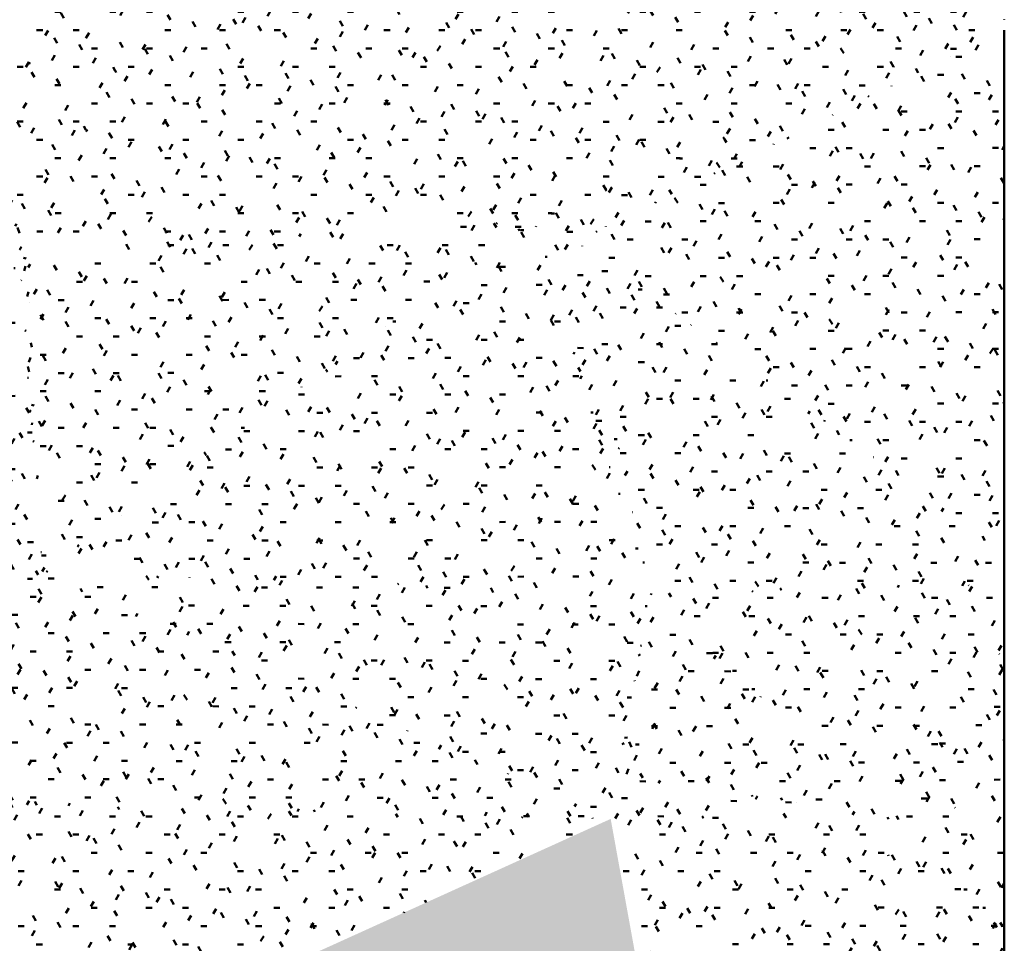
# Model space of a CAD drawing. Header units: millimetres. Extents: x -44271 to 51900, y -56710 to 25730.
# Tile 10 of 61: x -31895 to -26422, y -40227 to -35095. Entities that reach past the tile are written whole.
import ezdxf

# ---------------------------------------------------------------- set-up
doc = ezdxf.new("R2010")
doc.units = ezdxf.units.MM
doc.layers.add('A-DETL-MBND', color=5, linetype='Continuous', lineweight=50)

msp = doc.modelspace()

# ---------------------------------------------------------------- hatches: boundary and pattern name
at = {"layer": 'A-DETL-MBND'}
h = msp.add_hatch(dxfattribs=at)
h.set_pattern_fill('FP_577', color=256, style=0, pattern_type=2)
h.set_pattern_definition([(0.00608, (-13.52, 3.15), (406.30722, 101.64212), [33.52, -271.21, 33.52, -1896.441]), (0.00608, (-13.52, 3.15), (406.30722, 101.64212), [-338.251, -271.21, 33.52, -575.941, -1015.769]), (0.00608, (-13.52, 3.15), (406.30722, 101.64212), [-1218.923, 33.52, -271.21, 33.52, -677.518]), (0.00608, (-13.52, 3.15), (406.30722, 101.64212), [-1557.174, -169.633, 33.52, -474.364]), (119.996, (138.84, 53.97), (-291.1209, 301.11893), [33.524, -271.242, 33.524, -1896.66]), (119.996, (138.84, 53.97), (-291.1209, 301.11893), [-338.29, -271.242, 33.524, -576.007, -1015.886]), (119.996, (138.84, 53.97), (-291.1209, 301.11893), [-1219.063, 33.524, -271.242, 33.524, -677.596]), (119.996, (138.84, 53.97), (-291.1209, 301.11893), [-1557.354, -169.653, 33.524, -474.419]), (240.007, (189.63, 257.17), (-115.18417, -402.76013), [33.527, -271.267, -1930.361]), (240.007, (189.63, 257.17), (-115.18417, -402.76013), [-304.794, 33.527, -271.267, -1625.567]), (240.007, (189.63, 257.17), (-115.18417, -402.76013), [-609.588, 33.527, -576.06, -1015.98]), (240.007, (189.63, 257.17), (-115.18417, -402.76013), [-1219.175, 33.527, -271.267, -711.186]), (240.007, (189.63, 257.17), (-115.18417, -402.76013), [-1523.969, 33.527, -169.669, -507.99]), (240.007, (189.63, 257.17), (-115.18417, -402.76013), [-1727.165, 33.527, -474.462])])
h.paths.add_polyline_path([(-31853, -36367.5), (-31803.1, -30965.5), (-33435.7, -32716.9), (-31853.3, -36366.9)])
h = msp.add_hatch(dxfattribs=at)
h.set_pattern_fill('FP_579', color=256, style=0, pattern_type=2)
h.set_pattern_definition([(359.9998, (-0.04, -0.28), (406.40034, 101.59765), [33.528, -271.272, 33.528, -1896.872]), (359.9998, (-0.04, -0.28), (406.40034, 101.59765), [-338.328, -271.272, 33.528, -576.072, -1016]), (359.9998, (-0.04, -0.28), (406.40034, 101.59765), [-1219.2, 33.528, -271.272, 33.528, -677.672]), (359.9998, (-0.04, -0.28), (406.40034, 101.59765), [-1557.528, -169.672, 33.528, -474.472]), (120, (152.36, 50.52), (-291.18718, 301.151), [33.528, -271.27, 33.528, -1896.858]), (120, (152.36, 50.52), (-291.18718, 301.151), [-338.326, -271.27, 33.528, -576.068, -1015.993]), (120, (152.36, 50.52), (-291.18718, 301.151), [-1219.191, 33.528, -271.27, 33.528, -677.667]), (120, (152.36, 50.52), (-291.18718, 301.151), [-1557.517, -169.671, 33.528, -474.469]), (240, (203.16, 253.71), (-115.20932, -402.7484), [33.528, -271.269, 33.528, -1896.853]), (240, (203.16, 253.71), (-115.20932, -402.7484), [-338.325, -271.269, 33.528, -576.066, -1015.99]), (240, (203.16, 253.71), (-115.20932, -402.7484), [-1219.188, 33.528, -271.269, 33.528, -677.665]), (240, (203.16, 253.71), (-115.20932, -402.7484), [-1557.512, -169.67, 33.528, -474.467])])
h.paths.add_polyline_path([(-31853, -36367.5), (-29242.2, -31084.9), (-31803.1, -30965.5), (-31851.6, -36212.1)])
h = msp.add_hatch(dxfattribs=at)
h.set_pattern_fill('FP_582', color=256, style=0, pattern_type=2)
h.set_pattern_definition([(0.00207, (-0.08, 0.13), (406.39533, 101.61168), [33.528, -271.269, -1930.378]), (0.00207, (-0.08, 0.13), (406.39533, 101.61168), [-304.796, 33.528, -271.269, -1625.581]), (0.00207, (-0.08, 0.13), (406.39533, 101.61168), [-609.593, 33.528, -576.065, -1015.988]), (0.00207, (-0.08, 0.13), (406.39533, 101.61168), [-1219.186, 33.528, -271.269, -711.192]), (0.00207, (-0.08, 0.13), (406.39533, 101.61168), [-1523.982, 33.528, -169.67, -507.994]), (0.00207, (-0.08, 0.13), (406.39533, 101.61168), [-1727.18, 33.528, -474.466]), (120.001, (152.32, 50.93), (-291.18544, 301.13379), [33.527, -271.261, 33.527, -1896.797]), (120.001, (152.32, 50.93), (-291.18544, 301.13379), [-338.315, -271.261, 33.527, -576.049, -1015.96]), (120.001, (152.32, 50.93), (-291.18544, 301.13379), [-1219.152, 33.527, -271.261, 33.527, -677.645]), (120.001, (152.32, 50.93), (-291.18544, 301.13379), [-1557.466, -169.665, 33.527, -474.453]), (240, (203.12, 254.13), (-115.21092, -402.74516), [33.528, -271.27, 33.528, -1896.856]), (240, (203.12, 254.13), (-115.21092, -402.74516), [-338.325, -271.27, 33.528, -576.067, -1015.992]), (240, (203.12, 254.13), (-115.21092, -402.74516), [-1219.19, 33.528, -271.27, 33.528, -677.666]), (240, (203.12, 254.13), (-115.21092, -402.74516), [-1557.515, -169.671, 33.528, -474.468])])
h.paths.add_polyline_path([(-31853, -36367.5), (-29036.7, -36212.1), (-29242.2, -31084.9), (-31829.9, -36320.7)])
h = msp.add_hatch(dxfattribs=at)
h.set_pattern_fill('FP_580', color=256, style=0, pattern_type=2)
h.set_pattern_definition([(359.99864, (-0.68, -1.74), (406.39841, 101.58735), [33.528, -271.271, -1930.391]), (359.99864, (-0.68, -1.74), (406.39841, 101.58735), [-304.799, 33.528, -271.271, -1625.592]), (359.99864, (-0.68, -1.74), (406.39841, 101.58735), [-609.597, 33.528, -576.069, -1015.995]), (359.99864, (-0.68, -1.74), (406.39841, 101.58735), [-1219.194, 33.528, -271.271, -711.197]), (359.99864, (-0.68, -1.74), (406.39841, 101.58735), [-1523.993, 33.528, -169.671, -507.998]), (359.99864, (-0.68, -1.74), (406.39841, 101.58735), [-1727.192, 33.528, -474.47]), (120, (151.72, 49.06), (-291.18545, 301.152), [33.528, -271.268, 33.528, -1896.846]), (120, (151.72, 49.06), (-291.18545, 301.152), [-338.323, -271.268, 33.528, -576.064, -1015.986]), (120, (151.72, 49.06), (-291.18545, 301.152), [-1219.183, 33.528, -271.268, 33.528, -677.663]), (120, (151.72, 49.06), (-291.18545, 301.152), [-1557.507, -169.67, 33.528, -474.465]), (239.999, (202.52, 252.25), (-115.21135, -402.73772), [33.527, -271.263, -1930.334]), (239.999, (202.52, 252.25), (-115.21135, -402.73772), [-304.79, 33.527, -271.263, -1625.544]), (239.999, (202.52, 252.25), (-115.21135, -402.73772), [-609.579, 33.527, -576.052, -1015.965]), (239.999, (202.52, 252.25), (-115.21135, -402.73772), [-1219.158, 33.527, -271.263, -711.176]), (239.999, (202.52, 252.25), (-115.21135, -402.73772), [-1523.948, 33.527, -169.666, -507.983]), (239.999, (202.52, 252.25), (-115.21135, -402.73772), [-1727.141, 33.527, -474.456])])
h.paths.add_polyline_path([(-29036.7, -36212.1), (-26421.6, -35094.7), (-26421.6, -33835.3), (-29242.2, -31084.9), (-29041.2, -36099.6)])
h = msp.add_hatch(dxfattribs=at)
h.set_pattern_fill('FP_532', color=256, style=0, pattern_type=2)
h.set_pattern_definition([(325.834, (-28965.52, -12835.4), (255.4162, -88.40051), [25.467, -206.052, -1466.288]), (325.834, (-28965.52, -12835.4), (255.4162, -88.40051), [-231.519, 25.467, -206.052, -1234.769]), (325.834, (-28965.52, -12835.4), (255.4162, -88.40051), [-463.038, 25.467, -437.571, -771.731]), (325.834, (-28965.52, -12835.4), (255.4162, -88.40051), [-926.077, 25.467, -206.052, -540.211]), (325.834, (-28965.52, -12835.4), (255.4162, -88.40051), [-1157.596, 25.467, -128.879, -385.865]), (325.834, (-28965.52, -12835.4), (255.4162, -88.40051), [-1311.942, 25.467, -360.398]), (108.532, (-28869.737, -12857.933), (-183.01083, 376.03574), [33.15, -268.214, -1908.637]), (108.532, (-28869.737, -12857.933), (-183.01083, 376.03574), [-301.364, 33.15, -268.214, -1607.273]), (108.532, (-28869.737, -12857.933), (-183.01083, 376.03574), [-602.727, 33.15, -569.577, -1004.546]), (108.532, (-28869.737, -12857.933), (-183.01083, 376.03574), [-1205.455, 33.15, -268.214, -703.182]), (108.532, (-28869.737, -12857.933), (-183.01083, 376.03574), [-1506.818, 33.15, -167.759, -502.273]), (108.532, (-28869.737, -12857.933), (-183.01083, 376.03574), [-1707.728, 33.15, -469.123]), (238.405, (-28837.81, -12709.69), (-72.40746, -287.63766), [20.11, -162.708, -1157.846]), (238.405, (-28837.81, -12709.69), (-72.40746, -287.63766), [-182.818, 20.11, -162.708, -975.028]), (238.405, (-28837.81, -12709.69), (-72.40746, -287.63766), [-365.636, 20.11, -345.526, -609.393]), (238.405, (-28837.81, -12709.69), (-72.40746, -287.63766), [-731.271, 20.11, -162.708, -426.575]), (238.405, (-28837.81, -12709.69), (-72.40746, -287.63766), [-914.089, 20.11, -101.769, -304.696]), (238.405, (-28837.81, -12709.69), (-72.40746, -287.63766), [-1035.968, 20.11, -284.586])])
h.paths.add_polyline_path([(-31894.8, -36414), (-31853, -36367.5), (-33435.7, -32716.9), (-31914.2, -36367.5)])
h = msp.add_hatch(dxfattribs=at)
h.set_pattern_fill('FP_591', color=256, style=0, pattern_type=2)
h.set_pattern_definition([(360, (-0.004, -5.83), (406.40002, 101.58893), [33.528, -271.272, 33.528, -1896.872]), (360, (-0.004, -5.83), (406.40002, 101.58893), [-338.328, -271.272, 33.528, -576.072, -1016]), (360, (-0.004, -5.83), (406.40002, 101.58893), [-1219.2, 33.528, -271.272, 33.528, -677.672]), (360, (-0.004, -5.83), (406.40002, 101.58893), [-1557.528, -169.672, 33.528, -474.472]), (120.003, (152.4, 44.97), (-291.18935, 301.1182), [33.525, -271.249, 33.525, -1896.714]), (120.003, (152.4, 44.97), (-291.18935, 301.1182), [-338.3, -271.249, 33.525, -576.024, -1015.915]), (120.003, (152.4, 44.97), (-291.18935, 301.1182), [-1219.099, 33.525, -271.249, 33.525, -677.616]), (120.003, (152.4, 44.97), (-291.18935, 301.1182), [-1557.398, -169.658, 33.525, -474.433]), (239.997, (203.2, 248.14), (-115.2135, -402.70709), [33.525, -271.249, -1930.239]), (239.997, (203.2, 248.14), (-115.2135, -402.70709), [-304.775, 33.525, -271.249, -1625.465]), (239.997, (203.2, 248.14), (-115.2135, -402.70709), [-609.549, 33.525, -576.024, -1015.915]), (239.997, (203.2, 248.14), (-115.2135, -402.70709), [-1219.098, 33.525, -271.249, -711.141]), (239.997, (203.2, 248.14), (-115.2135, -402.70709), [-1523.873, 33.525, -169.658, -507.958]), (239.997, (203.2, 248.14), (-115.2135, -402.70709), [-1727.056, 33.525, -474.432])])
h.paths.add_polyline_path([(-28802.7, -36326.3), (-26421.6, -35153.3), (-26421.6, -35094.7), (-29036.7, -36212.1), (-29025.3, -36217.6)])
h = msp.add_hatch(dxfattribs=at)
h.set_pattern_fill('FP_597', color=256, style=0, pattern_type=2)
h.set_pattern_definition([(0.06137, (24.9, -69.49), (406.3221, 101.88327), [33.522, -271.22, 33.522, -1896.509]), (0.06137, (24.9, -69.49), (406.3221, 101.88327), [-338.263, -271.22, 33.522, -575.962, -1015.806]), (0.06137, (24.9, -69.49), (406.3221, 101.88327), [-1218.967, 33.522, -271.22, 33.522, -677.542]), (0.06137, (24.9, -69.49), (406.3221, 101.88327), [-1557.23, -169.64, 33.522, -474.381]), (120.048, (177.28, -18.6), (-291.13324, 300.38972), [33.473, -270.829, -1927.248]), (120.048, (177.28, -18.6), (-291.13324, 300.38972), [-304.302, 33.473, -270.829, -1622.945]), (120.048, (177.28, -18.6), (-291.13324, 300.38972), [-608.605, 33.473, -575.131, -1014.341]), (120.048, (177.28, -18.6), (-291.13324, 300.38972), [-1217.209, 33.473, -270.829, -710.039]), (120.048, (177.28, -18.6), (-291.13324, 300.38972), [-1521.511, 33.473, -169.395, -507.17]), (120.048, (177.28, -18.6), (-291.13324, 300.38972), [-1724.379, 33.473, -473.697]), (239.983, (228.07, 184.35), (-115.18978, -402.27366), [33.504, -271.081, -1929.037]), (239.983, (228.07, 184.35), (-115.18978, -402.27366), [-304.585, 33.504, -271.081, -1624.453]), (239.983, (228.07, 184.35), (-115.18978, -402.27366), [-609.17, 33.504, -575.665, -1015.283]), (239.983, (228.07, 184.35), (-115.18978, -402.27366), [-1218.339, 33.504, -271.081, -710.698]), (239.983, (228.07, 184.35), (-115.18978, -402.27366), [-1522.924, 33.504, -169.552, -507.641]), (239.983, (228.07, 184.35), (-115.18978, -402.27366), [-1725.981, 33.504, -474.137])])
h.paths.add_polyline_path([(-26421.6, -38053.6), (-26421.6, -35153.3), (-28802.7, -36326.3), (-28394.4, -36622.5)])
h = msp.add_hatch(dxfattribs=at)
h.set_pattern_fill('FP_527', color=256, style=0, pattern_type=2)
h.set_pattern_definition([(0.0326, (17.42, -146.88), (406.38626, 101.58724), [33.527, -271.263, -1930.335]), (0.0326, (17.42, -146.88), (406.38626, 101.58724), [-304.79, 33.527, -271.263, -1625.545]), (0.0326, (17.42, -146.88), (406.38626, 101.58724), [-609.58, 33.527, -576.053, -1015.966]), (0.0326, (17.42, -146.88), (406.38626, 101.58724), [-1219.159, 33.527, -271.263, -711.176]), (0.0326, (17.42, -146.88), (406.38626, 101.58724), [-1523.949, 33.527, -169.666, -507.983]), (0.0326, (17.42, -146.88), (406.38626, 101.58724), [-1727.142, 33.527, -474.456]), (120.067, (169.82, -96.12), (-291.17823, 300.26469), [33.459, -270.715, -1926.433]), (120.067, (169.82, -96.12), (-291.17823, 300.26469), [-304.174, 33.459, -270.715, -1622.26]), (120.067, (169.82, -96.12), (-291.17823, 300.26469), [-608.347, 33.459, -574.888, -1013.912]), (120.067, (169.82, -96.12), (-291.17823, 300.26469), [-1216.695, 33.459, -270.715, -709.739]), (120.067, (169.82, -96.12), (-291.17823, 300.26469), [-1520.868, 33.459, -169.323, -506.956]), (120.067, (169.82, -96.12), (-291.17823, 300.26469), [-1723.651, 33.459, -473.497]), (239.949, (220.62, 106.62), (-115.21064, -401.85066), [33.476, -270.848, -1927.384]), (239.949, (220.62, 106.62), (-115.21064, -401.85066), [-304.324, 33.476, -270.848, -1623.06]), (239.949, (220.62, 106.62), (-115.21064, -401.85066), [-608.648, 33.476, -575.172, -1014.413]), (239.949, (220.62, 106.62), (-115.21064, -401.85066), [-1217.295, 33.476, -270.848, -710.089]), (239.949, (220.62, 106.62), (-115.21064, -401.85066), [-1521.619, 33.476, -169.407, -507.206]), (239.949, (220.62, 106.62), (-115.21064, -401.85066), [-1724.501, 33.476, -473.731])])
h.paths.add_polyline_path([(-31769.3, -38164), (-29036.7, -36212.1), (-31853, -36368.5), (-31769.5, -38160.7)])
h = msp.add_hatch(dxfattribs=at)
h.set_pattern_fill('FP_545', color=256, style=0, pattern_type=2)
h.set_pattern_definition([(0.06008, (30.53, -171.89), (406.36255, 101.72617), [33.525, -271.247, 33.525, -1896.696]), (0.06008, (30.53, -171.89), (406.36255, 101.72617), [-338.297, -271.247, 33.525, -576.019, -1015.906]), (0.06008, (30.53, -171.89), (406.36255, 101.72617), [-1219.087, 33.525, -271.247, 33.525, -677.609]), (0.06008, (30.53, -171.89), (406.36255, 101.72617), [-1557.384, -169.656, 33.525, -474.428]), (120.086, (182.92, -121.08), (-291.16007, 299.95894), [33.438, -270.541, -1925.202]), (120.086, (182.92, -121.08), (-291.16007, 299.95894), [-303.979, 33.438, -270.541, -1621.222]), (120.086, (182.92, -121.08), (-291.16007, 299.95894), [-607.958, 33.438, -574.521, -1013.264]), (120.086, (182.92, -121.08), (-291.16007, 299.95894), [-1215.917, 33.438, -270.541, -709.285]), (120.086, (182.92, -121.08), (-291.16007, 299.95894), [-1519.896, 33.438, -169.215, -506.632]), (120.086, (182.92, -121.08), (-291.16007, 299.95894), [-1722.549, 33.438, -473.194]), (239.944, (233.72, 81.58), (-115.2007, -401.68295), [33.468, -270.788, -1926.953]), (239.944, (233.72, 81.58), (-115.2007, -401.68295), [-304.256, 33.468, -270.788, -1622.697]), (239.944, (233.72, 81.58), (-115.2007, -401.68295), [-608.512, 33.468, -575.043, -1014.186]), (239.944, (233.72, 81.58), (-115.2007, -401.68295), [-1217.023, 33.468, -270.788, -709.93]), (239.944, (233.72, 81.58), (-115.2007, -401.68295), [-1521.279, 33.468, -169.369, -507.093]), (239.944, (233.72, 81.58), (-115.2007, -401.68295), [-1724.116, 33.468, -473.625])])
h.paths.add_polyline_path([(-28394.4, -38283.4), (-29036.7, -36212.1), (-31769.3, -38164), (-29036.7, -38260.7)])
h = msp.add_hatch(dxfattribs=at)
h.set_pattern_fill('FP_593', color=256, style=0, pattern_type=2)
h.set_pattern_definition([(359.79775, (-164.01, -399.72), (406.10556, 99.7281), [33.504, -271.077, -1929.016]), (359.79775, (-164.01, -399.72), (406.10556, 99.7281), [-304.581, 33.504, -271.077, -1624.434]), (359.79775, (-164.01, -399.72), (406.10556, 99.7281), [-609.163, 33.504, -575.659, -1015.271]), (359.79775, (-164.01, -399.72), (406.10556, 99.7281), [-1218.326, 33.504, -271.077, -710.69]), (359.79775, (-164.01, -399.72), (406.10556, 99.7281), [-1522.907, 33.504, -169.55, -507.636]), (359.79775, (-164.01, -399.72), (406.10556, 99.7281), [-1725.961, 33.504, -474.132]), (120.039, (-11.72, -349.68), (-290.97992, 300.87917), [33.465, -270.76, 33.465, -1893.294]), (120.039, (-11.72, -349.68), (-290.97992, 300.87917), [-337.69, -270.76, 33.465, -574.985, -1014.084]), (120.039, (-11.72, -349.68), (-290.97992, 300.87917), [-1216.9, 33.465, -270.76, 33.465, -676.394]), (120.039, (-11.72, -349.68), (-290.97992, 300.87917), [-1554.59, -169.352, 33.465, -473.577]), (239.86, (39.04, -147.53), (-115.12633, -400.61049), [33.362, -269.932, -1920.867]), (239.86, (39.04, -147.53), (-115.12633, -400.61049), [-303.295, 33.362, -269.932, -1617.572]), (239.86, (39.04, -147.53), (-115.12633, -400.61049), [-606.59, 33.362, -573.227, -1010.983]), (239.86, (39.04, -147.53), (-115.12633, -400.61049), [-1213.179, 33.362, -269.932, -707.688]), (239.86, (39.04, -147.53), (-115.12633, -400.61049), [-1516.474, 33.362, -168.834, -505.491]), (239.86, (39.04, -147.53), (-115.12633, -400.61049), [-1718.671, 33.362, -472.129])])
h.paths.add_polyline_path([(-28394.4, -38283.4), (-28802.7, -36326.3), (-29036.7, -36212.1), (-28397.1, -38274.6)])
h = msp.add_hatch(dxfattribs=at)
h.set_pattern_fill('FP_542', color=256, style=0, pattern_type=2)
h.set_pattern_definition([(359.98592, (-8.73, -259.62), (406.39786, 101.12813), [33.528, -271.271, -1930.392]), (359.98592, (-8.73, -259.62), (406.39786, 101.12813), [-304.799, 33.528, -271.271, -1625.593]), (359.98592, (-8.73, -259.62), (406.39786, 101.12813), [-609.597, 33.528, -576.07, -1015.996]), (359.98592, (-8.73, -259.62), (406.39786, 101.12813), [-1219.195, 33.528, -271.271, -711.197]), (359.98592, (-8.73, -259.62), (406.39786, 101.12813), [-1523.994, 33.528, -169.671, -507.998]), (359.98592, (-8.73, -259.62), (406.39786, 101.12813), [-1727.193, 33.528, -474.47]), (120.087, (143.67, -209.04), (-291.18517, 300.1238), [33.44, -270.556, -1925.308]), (120.087, (143.67, -209.04), (-291.18517, 300.1238), [-303.996, 33.44, -270.556, -1621.312]), (120.087, (143.67, -209.04), (-291.18517, 300.1238), [-607.992, 33.44, -574.552, -1013.32]), (120.087, (143.67, -209.04), (-291.18517, 300.1238), [-1215.984, 33.44, -270.556, -709.324]), (120.087, (143.67, -209.04), (-291.18517, 300.1238), [-1519.98, 33.44, -169.224, -506.66]), (120.087, (143.67, -209.04), (-291.18517, 300.1238), [-1722.644, 33.44, -473.22]), (239.906, (194.47, -6.6), (-115.20815, -401.25143), [33.432, -270.499, -1924.898]), (239.906, (194.47, -6.6), (-115.20815, -401.25143), [-303.931, 33.432, -270.499, -1620.967]), (239.906, (194.47, -6.6), (-115.20815, -401.25143), [-607.862, 33.432, -574.43, -1013.104]), (239.906, (194.47, -6.6), (-115.20815, -401.25143), [-1215.725, 33.432, -270.499, -709.173]), (239.906, (194.47, -6.6), (-115.20815, -401.25143), [-1519.656, 33.432, -169.188, -506.552]), (239.906, (194.47, -6.6), (-115.20815, -401.25143), [-1722.277, 33.432, -473.12])])
h.paths.add_polyline_path([(-28394.4, -38283.4), (-26421.6, -38234.4), (-26421.6, -38053.6), (-28802.7, -36326.3), (-28414.2, -38188.5)])
h = msp.add_hatch(dxfattribs=at)
h.set_pattern_fill('FP_528', color=256, style=0, pattern_type=2)
h.set_pattern_definition([(342.045, (-27784.06, -2251.98), (181.7838, 41.34927), [15.765, -127.552, -907.677]), (342.045, (-27784.06, -2251.98), (181.7838, 41.34927), [-143.317, 15.765, -127.552, -764.36]), (342.045, (-27784.06, -2251.98), (181.7838, 41.34927), [-286.635, 15.765, -270.87, -477.725]), (342.045, (-27784.06, -2251.98), (181.7838, 41.34927), [-573.27, 15.765, -127.552, -334.407]), (342.045, (-27784.06, -2251.98), (181.7838, 41.34927), [-716.587, 15.765, -79.78, -238.862]), (342.045, (-27784.06, -2251.98), (181.7838, 41.34927), [-812.132, 15.765, -223.097]), (103.563, (-27715.894, -2223.937), (-130.24666, 339.379685), [31.974, -258.698, -1840.921]), (103.563, (-27715.894, -2223.937), (-130.24666, 339.379685), [-290.672, 31.974, -258.698, -1550.249]), (103.563, (-27715.894, -2223.937), (-130.24666, 339.379685), [-581.343, 31.974, -549.369, -968.906]), (103.563, (-27715.894, -2223.937), (-130.24666, 339.379685), [-1162.687, 31.974, -258.698, -678.234]), (103.563, (-27715.894, -2223.937), (-130.24666, 339.379685), [-1453.358, 31.974, -161.807, -484.453]), (103.563, (-27715.894, -2223.937), (-130.24666, 339.379685), [-1647.14, 31.974, -452.479]), (254.042, (-27693.17, -2030.787), (-51.53174, -380.72922), [27.273, -220.667, -1570.287]), (254.042, (-27693.17, -2030.787), (-51.53174, -380.72922), [-247.94, 27.273, -220.667, -1322.347]), (254.042, (-27693.17, -2030.787), (-51.53174, -380.72922), [-495.88, 27.273, -468.607, -826.467]), (254.042, (-27693.17, -2030.787), (-51.53174, -380.72922), [-991.76, 27.273, -220.667, -578.527]), (254.042, (-27693.17, -2030.787), (-51.53174, -380.72922), [-1239.701, 27.273, -138.02, -413.234]), (254.042, (-27693.17, -2030.787), (-51.53174, -380.72922), [-1404.994, 27.273, -385.96])])
h.paths.add_polyline_path([(-31769.3, -38164), (-31853, -36367.5), (-31894.8, -36414), (-31769.7, -38158.9)])
h = msp.add_hatch(dxfattribs=at)
h.set_pattern_fill('FP_526', color=256, style=0, pattern_type=2)
h.set_pattern_definition([(0.054, (-122.25, 25.9), (405.4991, 101.97215), [33.454, -270.671, -1926.122]), (0.054, (-122.25, 25.9), (405.4991, 101.97215), [-304.125, 33.454, -270.671, -1621.997]), (0.054, (-122.25, 25.9), (405.4991, 101.97215), [-608.249, 33.454, -574.795, -1013.748]), (0.054, (-122.25, 25.9), (405.4991, 101.97215), [-1216.498, 33.454, -270.671, -709.624]), (0.054, (-122.25, 25.9), (405.4991, 101.97215), [-1520.623, 33.454, -169.296, -506.874]), (0.054, (-122.25, 25.9), (405.4991, 101.97215), [-1723.372, 33.454, -473.421]), (119.961, (29.82, 76.84), (-290.54338, 300.84831), [33.493, -270.991, 33.493, -1894.907]), (119.961, (29.82, 76.84), (-290.54338, 300.84831), [-337.978, -270.991, 33.493, -575.475, -1014.948]), (119.961, (29.82, 76.84), (-290.54338, 300.84831), [-1217.937, 33.493, -270.991, 33.493, -676.97]), (119.961, (29.82, 76.84), (-290.54338, 300.84831), [-1555.915, -169.496, 33.493, -473.98]), (240.066, (80.5, 280.06), (-114.95634, -402.82048), [33.521, -271.212, -1929.973]), (240.066, (80.5, 280.06), (-114.95634, -402.82048), [-304.733, 33.521, -271.212, -1625.24]), (240.066, (80.5, 280.06), (-114.95634, -402.82048), [-609.465, 33.521, -575.945, -1015.775]), (240.066, (80.5, 280.06), (-114.95634, -402.82048), [-1218.93, 33.521, -271.212, -711.043]), (240.066, (80.5, 280.06), (-114.95634, -402.82048), [-1523.663, 33.521, -169.634, -507.888]), (240.066, (80.5, 280.06), (-114.95634, -402.82048), [-1726.818, 33.521, -474.367])])
h.paths.add_polyline_path([(-33486.3, -39361.5), (-31769.3, -38164), (-31895, -36414.3), (-33435.7, -39267.8)])
h = msp.add_hatch(dxfattribs=at)
h.set_pattern_fill('FP_529', color=256, style=0, pattern_type=2)
h.set_pattern_definition([(0.0021, (1.5, -275.95), (406.4003, 101.27382), [33.528, -271.272, 33.528, -1896.872]), (0.0021, (1.5, -275.95), (406.4003, 101.27382), [-338.328, -271.272, 33.528, -576.072, -1016]), (0.0021, (1.5, -275.95), (406.4003, 101.27382), [-1219.2, 33.528, -271.272, 33.528, -677.672]), (0.0021, (1.5, -275.95), (406.4003, 101.27382), [-1557.528, -169.672, 33.528, -474.472]), (120.084, (153.9, -225.31), (-291.18826, 300.13161), [33.443, -270.585, -1925.512]), (120.084, (153.9, -225.31), (-291.18826, 300.13161), [-304.028, 33.443, -270.585, -1621.484]), (120.084, (153.9, -225.31), (-291.18826, 300.13161), [-608.056, 33.443, -574.613, -1013.427]), (120.084, (153.9, -225.31), (-291.18826, 300.13161), [-1216.113, 33.443, -270.585, -709.399]), (120.084, (153.9, -225.31), (-291.18826, 300.13161), [-1520.141, 33.443, -169.242, -506.714]), (120.084, (153.9, -225.31), (-291.18826, 300.13161), [-1722.827, 33.443, -473.271]), (239.917, (204.7, -22.79), (-115.21177, -401.40479), [33.444, -270.594, -1925.573]), (239.917, (204.7, -22.79), (-115.21177, -401.40479), [-304.038, 33.444, -270.594, -1621.535]), (239.917, (204.7, -22.79), (-115.21177, -401.40479), [-608.076, 33.444, -574.632, -1013.459]), (239.917, (204.7, -22.79), (-115.21177, -401.40479), [-1216.151, 33.444, -270.594, -709.422]), (239.917, (204.7, -22.79), (-115.21177, -401.40479), [-1520.189, 33.444, -169.248, -506.73]), (239.917, (204.7, -22.79), (-115.21177, -401.40479), [-1722.881, 33.444, -473.286])])
h.paths.add_polyline_path([(-33337.1, -39421.6), (-31774.5, -38167.6), (-33486.3, -39361.5), (-33475, -39366.1)])
h = msp.add_hatch(dxfattribs=at)
h.set_pattern_fill('FP_521', color=256, style=0, pattern_type=2)
h.set_pattern_definition([(359.95303, (-39.45, -208.93), (406.36897, 101.0459), [33.525, -271.251, -1930.251]), (359.95303, (-39.45, -208.93), (406.36897, 101.0459), [-304.777, 33.525, -271.251, -1625.475]), (359.95303, (-39.45, -208.93), (406.36897, 101.0459), [-609.553, 33.525, -576.028, -1015.922]), (359.95303, (-39.45, -208.93), (406.36897, 101.0459), [-1219.106, 33.525, -271.251, -711.145]), (359.95303, (-39.45, -208.93), (406.36897, 101.0459), [-1523.883, 33.525, -169.659, -507.961]), (359.95303, (-39.45, -208.93), (406.36897, 101.0459), [-1727.067, 33.525, -474.435]), (120.04, (112.94, -158.37), (-291.1642, 300.73822), [33.485, -270.921, 33.485, -1894.417]), (120.04, (112.94, -158.37), (-291.1642, 300.73822), [-337.89, -270.921, 33.485, -575.326, -1014.685]), (120.04, (112.94, -158.37), (-291.1642, 300.73822), [-1217.622, 33.485, -270.921, 33.485, -676.795]), (120.04, (112.94, -158.37), (-291.1642, 300.73822), [-1555.512, -169.452, 33.485, -473.858]), (239.936, (163.74, 44.35), (-115.20384, -401.783), [33.461, -270.728, -1926.532]), (239.936, (163.74, 44.35), (-115.20384, -401.783), [-304.189, 33.461, -270.728, -1622.343]), (239.936, (163.74, 44.35), (-115.20384, -401.783), [-608.378, 33.461, -574.918, -1013.964]), (239.936, (163.74, 44.35), (-115.20384, -401.783), [-1216.757, 33.461, -270.728, -709.775]), (239.936, (163.74, 44.35), (-115.20384, -401.783), [-1520.946, 33.461, -169.332, -506.982]), (239.936, (163.74, 44.35), (-115.20384, -401.783), [-1723.739, 33.461, -473.521])])
h.paths.add_polyline_path([(-28609.7, -39535.8), (-31769.3, -38164), (-33337.1, -39421.6), (-29023.6, -39525.8)])
h = msp.add_hatch(dxfattribs=at)
h.set_pattern_fill('FP_538', color=256, style=0, pattern_type=2)
h.set_pattern_definition([(359.9101, (-76.63, -324.62), (406.32437, 100.62465), [33.522, -271.222, -1930.045]), (359.9101, (-76.63, -324.62), (406.32437, 100.62465), [-304.744, 33.522, -271.222, -1625.301]), (359.9101, (-76.63, -324.62), (406.32437, 100.62465), [-609.488, 33.522, -575.966, -1015.813]), (359.9101, (-76.63, -324.62), (406.32437, 100.62465), [-1218.976, 33.522, -271.222, -711.069]), (359.9101, (-76.63, -324.62), (406.32437, 100.62465), [-1523.72, 33.522, -169.641, -507.907]), (359.9101, (-76.63, -324.62), (406.32437, 100.62465), [-1726.882, 33.522, -474.385]), (120.056, (75.74, -274.23), (-291.13613, 300.60504), [33.466, -270.767, -1926.804]), (120.056, (75.74, -274.23), (-291.13613, 300.60504), [-304.232, 33.466, -270.767, -1622.571]), (120.056, (75.74, -274.23), (-291.13613, 300.60504), [-608.464, 33.466, -574.999, -1014.107]), (120.056, (75.74, -274.23), (-291.13613, 300.60504), [-1216.929, 33.466, -270.767, -709.875]), (120.056, (75.74, -274.23), (-291.13613, 300.60504), [-1521.161, 33.466, -169.356, -507.054]), (120.056, (75.74, -274.23), (-291.13613, 300.60504), [-1723.982, 33.466, -473.588]), (239.899, (126.53, -71.79), (-115.19226, -401.23105), [33.42, -270.398, -1924.183]), (239.899, (126.53, -71.79), (-115.19226, -401.23105), [-303.818, 33.42, -270.398, -1620.365]), (239.899, (126.53, -71.79), (-115.19226, -401.23105), [-607.637, 33.42, -574.217, -1012.728]), (239.899, (126.53, -71.79), (-115.19226, -401.23105), [-1215.274, 33.42, -270.398, -708.91]), (239.899, (126.53, -71.79), (-115.19226, -401.23105), [-1519.092, 33.42, -169.126, -506.364]), (239.899, (126.53, -71.79), (-115.19226, -401.23105), [-1721.638, 33.42, -472.944])])
h.paths.add_polyline_path([(-28609.7, -39535.8), (-28394.4, -38283.4), (-31769.3, -38164), (-28619.7, -39531.5)])
h = msp.add_hatch(dxfattribs=at)
h.set_pattern_fill('FP_543', color=256, style=0, pattern_type=2)
h.set_pattern_definition([(359.99358, (-3.45, -20.18), (406.39638, 101.52146), [33.528, -271.269, -1930.382]), (359.99358, (-3.45, -20.18), (406.39638, 101.52146), [-304.797, 33.528, -271.269, -1625.584]), (359.99358, (-3.45, -20.18), (406.39638, 101.52146), [-609.594, 33.528, -576.066, -1015.99]), (359.99358, (-3.45, -20.18), (406.39638, 101.52146), [-1219.188, 33.528, -271.269, -711.193]), (359.99358, (-3.45, -20.18), (406.39638, 101.52146), [-1523.985, 33.528, -169.67, -507.995]), (359.99358, (-3.45, -20.18), (406.39638, 101.52146), [-1727.183, 33.528, -474.467]), (120.006, (148.95, 30.59), (-291.18359, 301.08766), [33.521, -271.218, 33.521, -1896.493]), (120.006, (148.95, 30.59), (-291.18359, 301.08766), [-338.26, -271.218, 33.521, -575.957, -1015.797]), (120.006, (148.95, 30.59), (-291.18359, 301.08766), [-1218.956, 33.521, -271.218, 33.521, -677.537]), (120.006, (148.95, 30.59), (-291.18359, 301.08766), [-1557.217, -169.638, 33.521, -474.377]), (239.99, (199.75, 233.72), (-115.21405, -402.60678), [33.518, -271.191, -1929.827]), (239.99, (199.75, 233.72), (-115.21405, -402.60678), [-304.709, 33.518, -271.191, -1625.117]), (239.99, (199.75, 233.72), (-115.21405, -402.60678), [-609.419, 33.518, -575.901, -1015.698]), (239.99, (199.75, 233.72), (-115.21405, -402.60678), [-1218.838, 33.518, -271.191, -710.989]), (239.99, (199.75, 233.72), (-115.21405, -402.60678), [-1523.547, 33.518, -169.622, -507.849]), (239.99, (199.75, 233.72), (-115.21405, -402.60678), [-1726.687, 33.518, -474.331])])
h.paths.add_polyline_path([(-27062.7, -39525.8), (-26421.6, -38582.9), (-26421.6, -38234.4), (-28394.4, -38283.4), (-27163.1, -39432.1)])
h = msp.add_hatch(dxfattribs=at)
h.set_pattern_fill('FP_540', color=256, style=0, pattern_type=2)
h.set_pattern_definition([(3.39, (-11335.04, 859.78), (304.5239, 119.4101), [25.167, -203.626, -1449.023]), (3.39, (-11335.04, 859.78), (304.5239, 119.4101), [-228.793, 25.167, -203.626, -1220.23]), (3.39, (-11335.04, 859.78), (304.5239, 119.4101), [-457.586, 25.167, -432.419, -762.644]), (3.39, (-11335.04, 859.78), (304.5239, 119.4101), [-915.172, 25.167, -203.626, -533.85]), (3.39, (-11335.04, 859.78), (304.5239, 119.4101), [-1143.965, 25.167, -127.361, -381.322]), (3.39, (-11335.04, 859.78), (304.5239, 119.4101), [-1296.494, 25.167, -356.155]), (113.99, (-11220.85, 917.23), (-218.1918, 287.55086), [30.896, -249.973, -1778.836]), (113.99, (-11220.85, 917.23), (-218.1918, 287.55086), [-280.869, 30.896, -249.973, -1497.967]), (113.99, (-11220.85, 917.23), (-218.1918, 287.55086), [-561.738, 30.896, -530.842, -936.229]), (113.99, (-11220.85, 917.23), (-218.1918, 287.55086), [-1123.475, 30.896, -249.973, -655.361]), (113.99, (-11220.85, 917.23), (-218.1918, 287.55086), [-1404.344, 30.896, -156.35, -468.115]), (113.99, (-11220.85, 917.23), (-218.1918, 287.55086), [-1591.59, 30.896, -437.219]), (247.084, (-11182.78, 1122.23), (-86.3333, -406.96007), [32.261, -261.021, -1857.451]), (247.084, (-11182.78, 1122.23), (-86.3333, -406.96007), [-293.282, 32.261, -261.021, -1564.169]), (247.084, (-11182.78, 1122.23), (-86.3333, -406.96007), [-586.564, 32.261, -554.303, -977.606]), (247.084, (-11182.78, 1122.23), (-86.3333, -406.96007), [-1173.127, 32.261, -261.021, -684.324]), (247.084, (-11182.78, 1122.23), (-86.3333, -406.96007), [-1466.409, 32.261, -163.26, -488.803]), (247.084, (-11182.78, 1122.23), (-86.3333, -406.96007), [-1661.93, 32.261, -456.542])])
h.paths.add_polyline_path([(-28609.7, -39535.8), (-28488, -39298.7), (-28394.9, -38286.5), (-28590.1, -39421.6)])
h = msp.add_hatch(dxfattribs=at)
h.set_pattern_fill('FP_539', color=256, style=0, pattern_type=2)
h.set_pattern_definition([(359.97966, (-49.45, -18.98), (406.21204, 101.4488), [33.513, -271.147, -1929.508]), (359.97966, (-49.45, -18.98), (406.21204, 101.4488), [-304.659, 33.513, -271.147, -1624.849]), (359.97966, (-49.45, -18.98), (406.21204, 101.4488), [-609.318, 33.513, -575.806, -1015.53]), (359.97966, (-49.45, -18.98), (406.21204, 101.4488), [-1218.637, 33.513, -271.147, -710.871]), (359.97966, (-49.45, -18.98), (406.21204, 101.4488), [-1523.296, 33.513, -169.594, -507.765]), (359.97966, (-49.45, -18.98), (406.21204, 101.4488), [-1726.402, 33.513, -474.253]), (119.985, (102.88, 31.76), (-291.05243, 301.23638), [33.528, -271.268, -1930.375]), (119.985, (102.88, 31.76), (-291.05243, 301.23638), [-304.796, 33.528, -271.268, -1625.579]), (119.985, (102.88, 31.76), (-291.05243, 301.23638), [-609.592, 33.528, -576.065, -1015.987]), (119.985, (102.88, 31.76), (-291.05243, 301.23638), [-1219.184, 33.528, -271.268, -711.191]), (119.985, (102.88, 31.76), (-291.05243, 301.23638), [-1523.98, 33.528, -169.67, -507.993]), (119.985, (102.88, 31.76), (-291.05243, 301.23638), [-1727.178, 33.528, -474.466]), (240.005, (153.65, 234.93), (-115.15637, -402.6856), [33.517, -271.185, -1929.782]), (240.005, (153.65, 234.93), (-115.15637, -402.6856), [-304.702, 33.517, -271.185, -1625.079]), (240.005, (153.65, 234.93), (-115.15637, -402.6856), [-609.405, 33.517, -575.887, -1015.675]), (240.005, (153.65, 234.93), (-115.15637, -402.6856), [-1218.809, 33.517, -271.185, -710.972]), (240.005, (153.65, 234.93), (-115.15637, -402.6856), [-1523.512, 33.517, -169.618, -507.837]), (240.005, (153.65, 234.93), (-115.15637, -402.6856), [-1726.647, 33.517, -474.32])])
h.paths.add_polyline_path([(-27062.7, -39525.8), (-28394.4, -38283.4), (-28488, -39298.7), (-27129.5, -39515.2)])
h = msp.add_hatch(dxfattribs=at)
h.set_pattern_fill('FP_541', color=256, style=0, pattern_type=2)
h.set_pattern_definition([(0.36406, (59.68, -62.4), (405.1704, 103.83655), [33.427, -270.457, 33.427, -1891.173]), (0.36406, (59.68, -62.4), (405.1704, 103.83655), [-337.311, -270.457, 33.427, -574.341, -1012.947]), (0.36406, (59.68, -62.4), (405.1704, 103.83655), [-1215.537, 33.427, -270.457, 33.427, -675.636]), (0.36406, (59.68, -62.4), (405.1704, 103.83655), [-1552.848, -169.162, 33.427, -473.046]), (120.099, (211.62, -10.8), (-290.30787, 298.3053), [33.327, -269.646, 33.327, -1885.503]), (120.099, (211.62, -10.8), (-290.30787, 298.3053), [-336.3, -269.646, 33.327, -572.619, -1009.911]), (120.099, (211.62, -10.8), (-290.30787, 298.3053), [-1211.893, 33.327, -269.646, 33.327, -673.61]), (120.099, (211.62, -10.8), (-290.30787, 298.3053), [-1548.193, -168.655, 33.327, -471.628]), (240.083, (262.26, 192.04), (-114.86494, -402.14153), [33.511, -271.134, -1929.42]), (240.083, (262.26, 192.04), (-114.86494, -402.14153), [-304.645, 33.511, -271.134, -1624.775]), (240.083, (262.26, 192.04), (-114.86494, -402.14153), [-609.291, 33.511, -575.78, -1015.484]), (240.083, (262.26, 192.04), (-114.86494, -402.14153), [-1218.581, 33.511, -271.134, -710.839]), (240.083, (262.26, 192.04), (-114.86494, -402.14153), [-1523.226, 33.511, -169.586, -507.742]), (240.083, (262.26, 192.04), (-114.86494, -402.14153), [-1726.323, 33.511, -474.231])])
h.paths.add_polyline_path([(-27062.7, -39525.8), (-26421.6, -39432.1), (-26421.6, -38582.9), (-27057.1, -39517.6)])
h = msp.add_hatch(dxfattribs=at)
h.set_pattern_fill('FP_544', color=256, style=0, pattern_type=2)
h.set_pattern_definition([(358.527, (-1203.26, -4967.38), (405.13925, 85.63684), [33.435, -270.52, -1925.051]), (358.527, (-1203.26, -4967.38), (405.13925, 85.63684), [-303.955, 33.435, -270.52, -1621.096]), (358.527, (-1203.26, -4967.38), (405.13925, 85.63684), [-607.911, 33.435, -574.476, -1013.185]), (358.527, (-1203.26, -4967.38), (405.13925, 85.63684), [-1215.822, 33.435, -270.52, -709.229]), (358.527, (-1203.26, -4967.38), (405.13925, 85.63684), [-1519.777, 33.435, -169.202, -506.592]), (358.527, (-1203.26, -4967.38), (405.13925, 85.63684), [-1722.414, 33.435, -473.157]), (120.938, (-1051.335, -4923.26), (-290.28284, 292.18558), [32.506, -263.005, -1871.57]), (120.938, (-1051.335, -4923.26), (-290.28284, 292.18558), [-295.511, 32.506, -263.005, -1576.059]), (120.938, (-1051.335, -4923.26), (-290.28284, 292.18558), [-591.022, 32.506, -558.516, -985.037]), (120.938, (-1051.335, -4923.26), (-290.28284, 292.18558), [-1182.044, 32.506, -263.005, -689.526]), (120.938, (-1051.335, -4923.26), (-290.28284, 292.18558), [-1477.556, 32.506, -164.501, -492.519]), (120.938, (-1051.335, -4923.26), (-290.28284, 292.18558), [-1674.563, 32.506, -460.012]), (238.264, (-1000.69, -4732.45), (-114.85755, -377.81715), [31.772, -257.064, -1829.295]), (238.264, (-1000.69, -4732.45), (-114.85755, -377.81715), [-288.836, 31.772, -257.064, -1540.459]), (238.264, (-1000.69, -4732.45), (-114.85755, -377.81715), [-577.672, 31.772, -545.9, -962.787]), (238.264, (-1000.69, -4732.45), (-114.85755, -377.81715), [-1155.344, 31.772, -257.064, -673.951]), (238.264, (-1000.69, -4732.45), (-114.85755, -377.81715), [-1444.181, 31.772, -160.785, -481.394]), (238.264, (-1000.69, -4732.45), (-114.85755, -377.81715), [-1636.738, 31.772, -449.622])])
h.paths.add_polyline_path([(-28609.7, -39535.8), (-27062.7, -39525.8), (-28488, -39298.7), (-28604.6, -39525.8)])
h = msp.add_hatch(dxfattribs=at)
h.set_pattern_fill('FP_531', color=256, style=0, pattern_type=2)
h.set_pattern_definition([(0.0023, (-4.01, 1.38), (406.37592, 101.61531), [33.526, -271.256, 33.526, -1896.762]), (0.0023, (-4.01, 1.38), (406.37592, 101.61531), [-338.308, -271.256, 33.526, -576.039, -1015.941]), (0.0023, (-4.01, 1.38), (406.37592, 101.61531), [-1219.129, 33.526, -271.256, 33.526, -677.633]), (0.0023, (-4.01, 1.38), (406.37592, 101.61531), [-1557.437, -169.662, 33.526, -474.444]), (119.999, (148.38, 52.19), (-291.16933, 301.14025), [33.527, -271.262, -1930.328]), (119.999, (148.38, 52.19), (-291.16933, 301.14025), [-304.789, 33.527, -271.262, -1625.54]), (119.999, (148.38, 52.19), (-291.16933, 301.14025), [-609.577, 33.527, -576.051, -1015.962]), (119.999, (148.38, 52.19), (-291.16933, 301.14025), [-1219.155, 33.527, -271.262, -711.174]), (119.999, (148.38, 52.19), (-291.16933, 301.14025), [-1523.943, 33.527, -169.666, -507.981]), (119.999, (148.38, 52.19), (-291.16933, 301.14025), [-1727.136, 33.527, -474.454]), (240.002, (199.18, 255.39), (-115.20396, -402.75548), [33.528, -271.271, -1930.395]), (240.002, (199.18, 255.39), (-115.20396, -402.75548), [-304.799, 33.528, -271.271, -1625.596]), (240.002, (199.18, 255.39), (-115.20396, -402.75548), [-609.599, 33.528, -576.071, -1015.998]), (240.002, (199.18, 255.39), (-115.20396, -402.75548), [-1219.197, 33.528, -271.271, -711.198]), (240.002, (199.18, 255.39), (-115.20396, -402.75548), [-1523.996, 33.528, -169.672, -507.999]), (240.002, (199.18, 255.39), (-115.20396, -402.75548), [-1727.196, 33.528, -474.471])])
h.paths.add_polyline_path([(-33534.9, -41768.3), (-28609.7, -39535.8), (-33337.1, -39421.6), (-33534.2, -41759.8)])
h = msp.add_hatch(dxfattribs=at)
h.set_pattern_fill('FP_556', color=256, style=0, pattern_type=2)
h.set_pattern_definition([(0.0659, (-105.34, 25.67), (405.44387, 102.05247), [33.449, -270.634, -1925.861]), (0.0659, (-105.34, 25.67), (405.44387, 102.05247), [-304.083, 33.449, -270.634, -1621.778]), (0.0659, (-105.34, 25.67), (405.44387, 102.05247), [-608.167, 33.449, -574.718, -1013.611]), (0.0659, (-105.34, 25.67), (405.44387, 102.05247), [-1216.334, 33.449, -270.634, -709.528]), (0.0659, (-105.34, 25.67), (405.44387, 102.05247), [-1520.417, 33.449, -169.273, -506.806]), (0.0659, (-105.34, 25.67), (405.44387, 102.05247), [-1723.139, 33.449, -473.356]), (119.962, (46.71, 76.64), (-290.50645, 300.77407), [33.488, -270.949, -1928.103]), (119.962, (46.71, 76.64), (-290.50645, 300.77407), [-304.437, 33.488, -270.949, -1623.666]), (119.962, (46.71, 76.64), (-290.50645, 300.77407), [-608.875, 33.488, -575.387, -1014.791]), (119.962, (46.71, 76.64), (-290.50645, 300.77407), [-1217.749, 33.488, -270.949, -710.354]), (119.962, (46.71, 76.64), (-290.50645, 300.77407), [-1522.187, 33.488, -169.47, -507.396]), (119.962, (46.71, 76.64), (-290.50645, 300.77407), [-1725.145, 33.488, -473.907]), (240.071, (97.39, 279.87), (-114.94301, -402.82833), [33.521, -271.219, -1930.023]), (240.071, (97.39, 279.87), (-114.94301, -402.82833), [-304.74, 33.521, -271.219, -1625.282]), (240.071, (97.39, 279.87), (-114.94301, -402.82833), [-609.481, 33.521, -575.959, -1015.802]), (240.071, (97.39, 279.87), (-114.94301, -402.82833), [-1218.962, 33.521, -271.219, -711.061]), (240.071, (97.39, 279.87), (-114.94301, -402.82833), [-1523.702, 33.521, -169.639, -507.901]), (240.071, (97.39, 279.87), (-114.94301, -402.82833), [-1726.863, 33.521, -474.379])])
h.paths.add_polyline_path([(-26421.6, -39432.1), (-27062.7, -39525.8), (-26421.6, -40144.1)])
h = msp.add_hatch(dxfattribs=at)
h.set_pattern_fill('FP_547', color=256, style=0, pattern_type=2)
h.set_pattern_definition([(0.02277, (1.75, -1.98), (406.3286, 101.73849), [33.522, -271.225, 33.522, -1896.54]), (0.02277, (1.75, -1.98), (406.3286, 101.73849), [-338.269, -271.225, 33.522, -575.971, -1015.822]), (0.02277, (1.75, -1.98), (406.3286, 101.73849), [-1218.987, 33.522, -271.225, 33.522, -677.553]), (0.02277, (1.75, -1.98), (406.3286, 101.73849), [-1557.255, -169.642, 33.522, -474.389]), (120.007, (154.12, 48.87), (-291.13722, 300.9692), [33.515, -271.168, -1929.657]), (120.007, (154.12, 48.87), (-291.13722, 300.9692), [-304.683, 33.515, -271.168, -1624.974]), (120.007, (154.12, 48.87), (-291.13722, 300.9692), [-609.365, 33.515, -575.85, -1015.609]), (120.007, (154.12, 48.87), (-291.13722, 300.9692), [-1218.731, 33.515, -271.168, -710.926]), (120.007, (154.12, 48.87), (-291.13722, 300.9692), [-1523.414, 33.515, -169.607, -507.805]), (120.007, (154.12, 48.87), (-291.13722, 300.9692), [-1726.535, 33.515, -474.289]), (240.004, (204.91, 252.04), (-115.19525, -402.70676), [33.527, -271.261, -1930.321]), (240.004, (204.91, 252.04), (-115.19525, -402.70676), [-304.788, 33.527, -271.261, -1625.534]), (240.004, (204.91, 252.04), (-115.19525, -402.70676), [-609.575, 33.527, -576.049, -1015.959]), (240.004, (204.91, 252.04), (-115.19525, -402.70676), [-1219.15, 33.527, -271.261, -711.171]), (240.004, (204.91, 252.04), (-115.19525, -402.70676), [-1523.938, 33.527, -169.665, -507.979]), (240.004, (204.91, 252.04), (-115.19525, -402.70676), [-1727.13, 33.527, -474.453])])
h.paths.add_polyline_path([(-27129.5, -47701.7), (-28609.7, -39535.8), (-33534.9, -41768.3), (-27621.8, -47245.8)])
h = msp.add_hatch(dxfattribs=at)
h.set_pattern_fill('FP_536', color=256, style=0, pattern_type=2)
h.set_pattern_definition([(0.04462, (-196.28, 20.78), (404.91376, 101.91136), [33.405, -270.28, 33.405, -1889.934]), (0.04462, (-196.28, 20.78), (404.91376, 101.91136), [-337.09, -270.28, 33.405, -573.965, -1012.284]), (0.04462, (-196.28, 20.78), (404.91376, 101.91136), [-1214.74, 33.405, -270.28, 33.405, -675.193]), (0.04462, (-196.28, 20.78), (404.91376, 101.91136), [-1551.831, -169.051, 33.405, -472.737]), (119.921, (-44.44, 71.69), (-290.1215, 300.91566), [33.485, -270.925, -1927.928]), (119.921, (-44.44, 71.69), (-290.1215, 300.91566), [-304.41, 33.485, -270.925, -1623.519]), (119.921, (-44.44, 71.69), (-290.1215, 300.91566), [-608.819, 33.485, -575.334, -1014.699]), (119.921, (-44.44, 71.69), (-290.1215, 300.91566), [-1217.639, 33.485, -270.925, -710.289]), (119.921, (-44.44, 71.69), (-290.1215, 300.91566), [-1522.049, 33.485, -169.455, -507.35]), (119.921, (-44.44, 71.69), (-290.1215, 300.91566), [-1724.988, 33.485, -473.864]), (240.101, (6.18, 274.92), (-114.78934, -402.82555), [33.508, -271.107, -1929.226]), (240.101, (6.18, 274.92), (-114.78934, -402.82555), [-304.615, 33.508, -271.107, -1624.612]), (240.101, (6.18, 274.92), (-114.78934, -402.82555), [-609.229, 33.508, -575.722, -1015.382]), (240.101, (6.18, 274.92), (-114.78934, -402.82555), [-1218.459, 33.508, -271.107, -710.768]), (240.101, (6.18, 274.92), (-114.78934, -402.82555), [-1523.074, 33.508, -169.569, -507.691]), (240.101, (6.18, 274.92), (-114.78934, -402.82555), [-1726.15, 33.508, -474.184])])
h.paths.add_polyline_path([(-27129.5, -47701.7), (-27062.7, -39525.8), (-28609.7, -39535.8), (-27131.1, -47693.3)])
h = msp.add_hatch(dxfattribs=at)
h.set_pattern_fill('FP_554', color=256, style=0, pattern_type=2)
h.set_pattern_definition([(0.0393, (-155.18, 18.33), (405.22624, 101.8739), [33.431, -270.488, -1924.823]), (0.0393, (-155.18, 18.33), (405.22624, 101.8739), [-303.919, 33.431, -270.488, -1620.904]), (0.0393, (-155.18, 18.33), (405.22624, 101.8739), [-607.839, 33.431, -574.408, -1013.065]), (0.0393, (-155.18, 18.33), (405.22624, 101.8739), [-1215.678, 33.431, -270.488, -709.145]), (0.0393, (-155.18, 18.33), (405.22624, 101.8739), [-1519.597, 33.431, -169.182, -506.532]), (0.0393, (-155.18, 18.33), (405.22624, 101.8739), [-1722.21, 33.431, -473.101]), (119.939, (-3.22, 69.24), (-290.34704, 300.94177), [33.493, -270.988, -1928.377]), (119.939, (-3.22, 69.24), (-290.34704, 300.94177), [-304.481, 33.493, -270.988, -1623.896]), (119.939, (-3.22, 69.24), (-290.34704, 300.94177), [-608.961, 33.493, -575.468, -1014.935]), (119.939, (-3.22, 69.24), (-290.34704, 300.94177), [-1217.922, 33.493, -270.988, -710.455]), (119.939, (-3.22, 69.24), (-290.34704, 300.94177), [-1522.403, 33.493, -169.494, -507.468]), (119.939, (-3.22, 69.24), (-290.34704, 300.94177), [-1725.39, 33.493, -473.975]), (240.081, (47.43, 272.46), (-114.87484, -402.816), [33.513, -271.148, -1929.52]), (240.081, (47.43, 272.46), (-114.87484, -402.816), [-304.661, 33.513, -271.148, -1624.859]), (240.081, (47.43, 272.46), (-114.87484, -402.816), [-609.322, 33.513, -575.81, -1015.537]), (240.081, (47.43, 272.46), (-114.87484, -402.816), [-1218.645, 33.513, -271.148, -710.876]), (240.081, (47.43, 272.46), (-114.87484, -402.816), [-1523.306, 33.513, -169.595, -507.769]), (240.081, (47.43, 272.46), (-114.87484, -402.816), [-1726.413, 33.513, -474.256])])
h.paths.add_polyline_path([(-27129.5, -47701.7), (-26421.6, -47245.8), (-26421.6, -40144.1), (-27062.7, -39525.8), (-27129.5, -47691.7)])

# ---------------------------------------------------------------- linework, layer by layer
msp.add_line((-26421.6, -54406.8), (-26421.6, -35153.3), dxfattribs=at)

doc.saveas('drawing.dxf')
